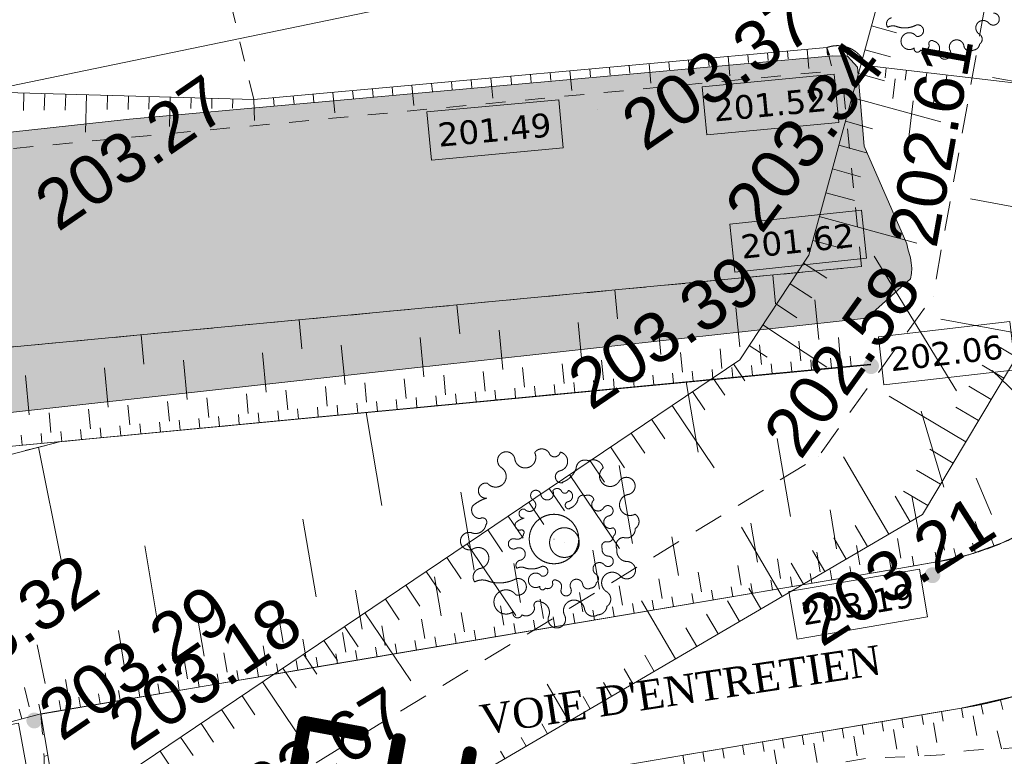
# Model space of a CAD drawing. Header units: millimetres. Extents: x -446952 to 537903, y -185749 to 168493.
# Tile 145 of 155: x 352530 to 372455, y 134632 to 149544. Entities that reach past the tile are written whole.
import ezdxf
from ezdxf.xclip import XClip

# ---------------------------------------------------------------- set-up
doc = ezdxf.new("R2010")
doc.units = ezdxf.units.MM
doc.header["$MEASUREMENT"] = 0
doc.header["$XCLIPFRAME"] = 0
for name, pattern in [('FOSSE', [1000, 600, -400]), ('Grille', [800, 400, -400]), ('Wipeout_Contour', [1000, 0, -1000])]:
    doc.linetypes.add(name, pattern=pattern)
for name, color, linetype in [('02 AF-17-0322 ZAE POMME- CHANTIER-2018-09-26_2_0000-VALORIS-NOUE DERIV BASSIN', 7, 'Continuous'), ('02 AF-17-0322 ZAE POMME- CHANTIER-2018-09-26_2_0000-VALORIS-NOUE DERIV BASSIN EAU MAX RETENTION', 7, 'Continuous'), ('02 AF-17-0322 ZAE POMME- CHANTIER-2018-09-26_2_0000-VALORIS-NOUE DERIV BASSIN TEXTE ET COTES', 7, 'Continuous'), ('02 AF-17-0322 ZAE POMME- CHANTIER-2018-09-26_2_2D - Dessins placés - Géomètre.2D', 7, 'Continuous'), ('02 AF-17-0322 ZAE POMME- CHANTIER-2018-09-26_2_X-PTS TOPO-TEXTE TOPOALT', 7, 'Continuous'), ('02 AF-17-0322 ZAE POMME- CHANTIER-2018-09-26_2_X-PTS TOPO-TOPOPOINT', 7, 'Continuous'), ('02 AF-17-0322 ZAE POMME- CHANTIER-2018-09-26_2_Y-FDP TOPO-TOP_AXE_FOSSE', 7, 'Continuous'), ('02 AF-17-0322 ZAE POMME- CHANTIER-2018-09-26_2_Y-FDP TOPO-TOP_BARBULE', 7, 'Continuous'), ('02 AF-17-0322 ZAE POMME- CHANTIER-2018-09-26_2_Y-FDP TOPO-TOP_TALUS', 7, 'Continuous'), ('02 AF-17-0322 ZAE POMME- CHANTIER-2018-09-26_2_Y-FDP TOPO-TOP_VEGETATION_symb', 7, 'Continuous'), ('02 AF-17-0322 ZAE POMME- CHANTIER-2018-09-26_2_Y-RESEAU EXISTANT FDP-TOP_VANNE_SYMB', 7, 'Continuous'), ('2D - Dessins placés - Géomètre.2D', 7, 'Continuous')]:
    doc.layers.add(name, color=color, linetype=linetype)
doc.styles.add('STYLE_GENERE_1', font='txt')
doc.styles.add('STYLE_GENERE_3', font='verdana.ttf')
doc.styles.add('STYLE_GENERE_4', font='txt')
doc.styles.add('STYLE_GENERE_8', font='isocp.shx')

# ---------------------------------------------------------------- blocks, each defined once
blk = doc.blocks.new('Dessin_1_2', base_point=(-56559339, -2771872408))
at = {"color": 254, "linetype": 'Wipeout_Contour', "lineweight": 0, "ltscale": 2094265.569888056}
blk.add_wipeout([(-446952, -185749), (537903, -185749), (537903, 168493), (-446952, 168064)], dxfattribs=at).dxf.layer = '02 AF-17-0322 ZAE POMME- CHANTIER-2018-09-26_2_2D - Dessins placés - Géomètre.2D'
at = {"layer": '02 AF-17-0322 ZAE POMME- CHANTIER-2018-09-26_2_0000-VALORIS-NOUE DERIV BASSIN EAU MAX RETENTION', "linetype": 'Continuous', "lineweight": 15}
blk.add_hatch(color=255, dxfattribs=at).paths.add_polyline_path([(290845, 127847), (290918, 127862), (290922, 127863), (290924, 127863), (290933, 127865), (290939, 127866), (291584, 127993), (291603, 127997), (292267, 128120), (293602, 128336), (294269, 128444), (295129, 128528), (295991, 128599), (296855, 128655), (297527, 128686), (297528, 128686), (297769, 128697), (298164, 128951), (298202, 128972), (298802, 129210), (298910, 129271), (299627, 129675), (299804, 129776), (300451, 130141), (300697, 130280), (301274, 130606), (301588, 130784), (302097, 131071), (302478, 131287), (302919, 131536), (303366, 131789), (303740, 132000), (304331, 132343), (304677, 132542), (305353, 132934), (305612, 133083), (306373, 133525), (306546, 133625), (307389, 134114), (307479, 134166), (308115, 134538), (308136, 134550), (308496, 134761), (322547, 137294), (322653, 137313), (323512, 137467), (329352, 138516), (335336, 139589), (336058, 139719), (336198, 139744), (336690, 139833), (336806, 139854), (337177, 139924), (337310, 139939), (337723, 139987), (337898, 140006), (338466, 140068), (339274, 140157), (348927, 141219), (349871, 141323), (352020, 141560), (352094, 141568), (359847, 142422), (369666, 143503), (370556, 144299), (370574, 144405), (370580, 144512), (370573, 144619), (370554, 144724), (370504, 144907), (370481, 145008), (369621, 146982), (369485, 148583), (369282, 148802), (368984, 148813), (365476, 148494), (361649, 148153), (354752, 147528), (349932, 147001), (349320, 146941), (349320, 146948), (348641, 146886), (348636, 146886), (348393, 146865), (347673, 146799), (347426, 146778), (346710, 146712), (346459, 146691), (345746, 146625), (345492, 146604), (344783, 146539), (344525, 146517), (343819, 146452), (343558, 146430), (342856, 146365), (342591, 146343), (341892, 146279), (341623, 146256), (340929, 146192), (340656, 146169), (339965, 146106), (339689, 146082), (339002, 146020), (338722, 145996), (338149, 145943), (337912, 145923), (337362, 145873), (337128, 145853), (336639, 145808), (336421, 145790), (335986, 145720), (335788, 145689), (335312, 145613), (335099, 145580), (334597, 145499), (334374, 145465), (333882, 145386), (333659, 145351), (333169, 145273), (332944, 145238), (332456, 145160), (332229, 145124), (331574, 145019), (331264, 144972), (330613, 144867), (330300, 144819), (329652, 144715), (329335, 144666), (328692, 144563), (328371, 144513), (327723, 144409), (327394, 144358), (326751, 144255), (326417, 144204), (325778, 144101), (325441, 144049), (324806, 143947), (324464, 143895), (323833, 143794), (323487, 143740), (322861, 143640), (322510, 143586), (321891, 143486), (321537, 143432), (320934, 143335), (320585, 143277), (319983, 143180), (319632, 143122), (319032, 143025), (318680, 142967), (318081, 142870), (317728, 142811), (317179, 142723), (316854, 142669), (316306, 142581), (315980, 142527), (315434, 142439), (315106, 142384), (314561, 142297), (314232, 142242), (313688, 142154), (313358, 142100), (312815, 142012), (312484, 141957), (311986, 141877), (311681, 141826), (311183, 141746), (310877, 141695), (310380, 141615), (310073, 141565), (309577, 141485), (309270, 141434), (308774, 141354), (308466, 141303), (308034, 141233), (307764, 141188), (307333, 141119), (307063, 141074), (306632, 141004), (306361, 140960), (305758, 140862), (305377, 140799), (304774, 140702), (304392, 140638), (303791, 140542), (303407, 140478), (302807, 140381), (302422, 140317), (301896, 140239), (301556, 140190), (301033, 140112), (300690, 140063), (300171, 139986), (299824, 139936), (299308, 139860), (298958, 139810), (298446, 139733), (298091, 139683), (297583, 139607), (297225, 139556), (296839, 139498), (296563, 139459), (296179, 139402), (295900, 139362), (295519, 139305), (295238, 139265), (294750, 139192), (294384, 139140), (293899, 139068), (293530, 139016), (293050, 138944), (292677, 138891), (292303, 138835), (292008, 138793), (291636, 138738), (291339, 138696), (290970, 138641), (290670, 138598), (290303, 138543), (290002, 138500), (289637, 138446), (289333, 138403), (289048, 138360), (289123, 137817), (289874, 134135), (289923, 133892), (290633, 129233), (290810, 128074)])
blk.add_hatch(color=255, dxfattribs=at).paths.add_polyline_path([(290845, 127847), (290918, 127862), (290922, 127863), (290924, 127863), (290933, 127865), (290939, 127866), (291584, 127993), (291603, 127997), (292267, 128120), (293602, 128336), (294269, 128444), (295129, 128528), (295991, 128599), (296855, 128655), (297527, 128686), (297528, 128686), (297769, 128697), (298164, 128951), (298202, 128972), (298802, 129210), (298910, 129271), (299627, 129675), (299804, 129776), (300451, 130141), (300697, 130280), (301274, 130606), (301588, 130784), (302097, 131071), (302478, 131287), (302919, 131536), (303366, 131789), (303740, 132000), (304331, 132343), (304677, 132542), (305353, 132934), (305612, 133083), (306373, 133525), (306546, 133625), (307389, 134114), (307479, 134166), (308115, 134538), (308136, 134550), (308496, 134761), (322547, 137294), (322653, 137313), (323512, 137467), (329352, 138516), (335336, 139589), (336058, 139719), (336198, 139744), (336690, 139833), (336806, 139854), (337177, 139924), (337310, 139939), (337723, 139987), (337898, 140006), (338466, 140068), (339274, 140157), (348927, 141219), (349871, 141323), (352020, 141560), (352094, 141568), (359847, 142422), (369666, 143503), (370556, 144299), (370574, 144405), (370580, 144512), (370573, 144619), (370554, 144724), (370504, 144907), (370481, 145008), (369621, 146982), (369485, 148583), (369282, 148802), (368984, 148813), (365476, 148494), (361649, 148153), (354752, 147528), (349932, 147001), (349320, 146941), (349320, 146948), (348641, 146886), (348636, 146886), (348393, 146865), (347673, 146799), (347426, 146778), (346710, 146712), (346459, 146691), (345746, 146625), (345492, 146604), (344783, 146539), (344525, 146517), (343819, 146452), (343558, 146430), (342856, 146365), (342591, 146343), (341892, 146279), (341623, 146256), (340929, 146192), (340656, 146169), (339965, 146106), (339689, 146082), (339002, 146020), (338722, 145996), (338149, 145943), (337912, 145923), (337362, 145873), (337128, 145853), (336639, 145808), (336421, 145790), (335986, 145720), (335788, 145689), (335312, 145613), (335099, 145580), (334597, 145499), (334374, 145465), (333882, 145386), (333659, 145351), (333169, 145273), (332944, 145238), (332456, 145160), (332229, 145124), (331574, 145019), (331264, 144972), (330613, 144867), (330300, 144819), (329652, 144715), (329335, 144666), (328692, 144563), (328371, 144513), (327723, 144409), (327394, 144358), (326751, 144255), (326417, 144204), (325778, 144101), (325441, 144049), (324806, 143947), (324464, 143895), (323833, 143794), (323487, 143740), (322861, 143640), (322510, 143586), (321891, 143486), (321537, 143432), (320934, 143335), (320585, 143277), (319983, 143180), (319632, 143122), (319032, 143025), (318680, 142967), (318081, 142870), (317728, 142811), (317179, 142723), (316854, 142669), (316306, 142581), (315980, 142527), (315434, 142439), (315106, 142384), (314561, 142297), (314232, 142242), (313688, 142154), (313358, 142100), (312815, 142012), (312484, 141957), (311986, 141877), (311681, 141826), (311183, 141746), (310877, 141695), (310380, 141615), (310073, 141565), (309577, 141485), (309270, 141434), (308774, 141354), (308466, 141303), (308034, 141233), (307764, 141188), (307333, 141119), (307063, 141074), (306632, 141004), (306361, 140960), (305758, 140862), (305377, 140799), (304774, 140702), (304392, 140638), (303791, 140542), (303407, 140478), (302807, 140381), (302422, 140317), (301896, 140239), (301556, 140190), (301033, 140112), (300690, 140063), (300171, 139986), (299824, 139936), (299308, 139860), (298958, 139810), (298446, 139733), (298091, 139683), (297583, 139607), (297225, 139556), (296839, 139498), (296563, 139459), (296179, 139402), (295900, 139362), (295519, 139305), (295238, 139265), (294750, 139192), (294384, 139140), (293899, 139068), (293530, 139016), (293050, 138944), (292677, 138891), (292303, 138835), (292008, 138793), (291636, 138738), (291339, 138696), (290970, 138641), (290670, 138598), (290303, 138543), (290002, 138500), (289637, 138446), (289333, 138403), (289048, 138360), (289123, 137817), (289874, 134135), (289923, 133892), (290633, 129233), (290810, 128074)])
at = {"layer": '02 AF-17-0322 ZAE POMME- CHANTIER-2018-09-26_2_0000-VALORIS-NOUE DERIV BASSIN TEXTE ET COTES', "linetype": 'Continuous', "lineweight": 15}
for points in [[(369244, 148487, 1), (368981, 148306, 1)], [(360706, 147622, 1), (360442, 147441, 1)], [(369916, 144802, 1), (369653, 144620, 1)], [(369890, 142622, 1), (369626, 142440, 1)], [(371133, 138390, 1), (370869, 138208, 1)], [(352957, 135448, 1), (352694, 135267, 1)]]:
    blk.add_hatch(color=7, dxfattribs=at).paths.add_polyline_path(points)
at = {"layer": '02 AF-17-0322 ZAE POMME- CHANTIER-2018-09-26_2_0000-VALORIS-NOUE DERIV BASSIN', "color": 7, "linetype": 'Continuous', "lineweight": 15}
for p, q in [((367664, 148870), (367678, 148715)), ((368064, 148906), (368078, 148752)), ((368464, 148942), (368499, 148558)), ((368864, 148979), (368918, 148834)), ((368864, 148979), (368910, 148833)), ((368864, 148979), (368958, 148611)), ((368864, 148979), (368894, 148831)), ((368864, 148979), (368886, 148829)), ((368864, 148979), (368878, 148828)), ((369336, 148962), (369274, 148828)), ((365265, 148652), (365301, 148258)), ((365665, 148688), (365679, 148531)), ((366065, 148725), (366079, 148568)), ((366465, 148761), (366479, 148605)), ((366865, 148797), (366900, 148408)), ((367264, 148834), (367278, 148678)), ((363266, 148470), (363280, 148311)), ((363665, 148507), (363702, 148108)), ((364065, 148543), (364080, 148384)), ((364465, 148579), (364480, 148421)), ((364865, 148616), (364879, 148458)), ((369656, 148616), (369633, 148417)), ((369656, 148616), (369656, 148616)), ((370065, 148567), (370042, 148369)), ((370475, 148519), (370451, 148321)), ((370884, 148471), (370861, 148273)), ((360866, 148253), (360881, 148090)), ((361266, 148289), (361281, 148127)), ((361666, 148325), (361681, 148163)), ((362066, 148362), (362103, 147958)), ((362466, 148398), (362480, 148237)), ((362866, 148434), (362880, 148274)), ((370247, 148345), (370200, 147948)), ((371066, 148249), (371019, 147851)), ((371294, 148423), (371270, 148225)), ((371703, 148375), (371703, 148375)), ((372112, 148327), (372112, 148327)), ((352615, 148060), (352604, 147706)), ((353038, 148047), (353028, 147711)), ((358867, 148071), (358904, 147658)), ((359267, 148107), (359282, 147943)), ((359667, 148144), (359682, 147979)), ((360067, 148180), (360081, 148016)), ((360466, 148216), (360504, 147808)), ((353461, 148035), (353451, 147715)), ((353884, 148023), (353862, 147265)), ((354307, 148011), (354298, 147725)), ((354730, 147999), (354722, 147729)), ((355153, 147987), (355145, 147734)), ((355575, 147975), (355559, 147384)), ((355998, 147962), (355992, 147743)), ((356421, 147950), (356416, 147748)), ((356844, 147938), (356839, 147752)), ((357267, 147926), (357280, 147505)), ((357667, 147962), (357682, 147795)), ((358067, 147999), (358082, 147832)), ((358467, 148035), (358482, 147869)), ((370610, 147899), (370516, 147105)), ((371488, 142029), (369818, 144758)), ((367824, 143793), (367769, 144374)), ((364629, 143488), (364573, 144072)), ((368699, 143073), (368623, 143870)), ((361434, 143183), (361378, 143770)), ((367101, 142921), (367025, 143717)), ((358239, 142878), (358183, 143467)), ((365504, 142768), (365428, 143565)), ((363906, 142616), (363830, 143412)), ((355044, 142573), (354988, 143165)), ((360711, 142311), (360635, 143107)), ((362309, 142463), (362233, 143260)), ((369136, 142713), (369098, 143111)), ((359114, 142158), (359038, 142955)), ((366740, 142484), (366702, 142883)), ((367539, 142561), (367501, 142959)), ((368338, 142637), (368300, 143035)), ((357517, 142006), (357440, 142802)), ((365143, 142332), (365105, 142730)), ((365941, 142408), (365903, 142806)), ((368956, 142495), (368937, 142694)), ((369355, 142533), (369336, 142732)), ((354322, 141701), (354245, 142497)), ((355919, 141853), (355843, 142649)), ((362746, 142103), (362708, 142501)), ((363545, 142179), (363507, 142578)), ((364344, 142256), (364306, 142654)), ((366559, 142266), (366540, 142465)), ((366959, 142304), (366940, 142504)), ((367358, 142343), (367339, 142542)), ((367757, 142381), (367738, 142580)), ((368157, 142419), (368138, 142618)), ((368556, 142457), (368537, 142656)), ((369754, 142571), (369754, 142571)), ((352724, 141548), (352648, 142344)), ((360350, 141874), (360312, 142273)), ((361149, 141951), (361111, 142349)), ((361948, 142027), (361910, 142425)), ((364563, 142076), (364544, 142275)), ((364962, 142114), (364943, 142313)), ((365361, 142152), (365342, 142351)), ((365761, 142190), (365742, 142389)), ((366160, 142228), (366141, 142427)), ((373360, 141332), (372207, 142441)), ((358753, 141722), (358715, 142120)), ((359551, 141798), (359513, 142196)), ((362566, 141885), (362547, 142084)), ((362965, 141923), (362946, 142122)), ((363364, 141961), (363345, 142160)), ((363764, 141999), (363745, 142198)), ((364163, 142038), (364144, 142237)), ((366261, 140792), (366020, 142214)), ((356356, 141493), (356318, 141891)), ((357155, 141569), (357117, 141968)), ((357954, 141646), (357916, 142044)), ((360569, 141694), (360550, 141893)), ((360968, 141732), (360949, 141932)), ((361368, 141771), (361349, 141970)), ((361767, 141809), (361748, 142008)), ((362166, 141847), (362147, 142046)), ((354759, 141341), (354721, 141739)), ((355558, 141417), (355520, 141815)), ((358572, 141504), (358553, 141703)), ((358971, 141542), (358952, 141741)), ((359371, 141580), (359352, 141779)), ((359770, 141618), (359751, 141817)), ((360169, 141656), (360150, 141855)), ((353161, 141188), (353123, 141586)), ((353960, 141264), (353922, 141662)), ((356176, 141275), (356157, 141474)), ((356575, 141313), (356556, 141512)), ((356974, 141351), (356955, 141550)), ((357374, 141389), (357355, 141588)), ((357773, 141427), (357754, 141627)), ((358173, 141466), (358154, 141665)), ((359860, 139707), (359540, 141593)), ((371232, 140084), (370769, 141616)), ((354179, 141084), (354160, 141283)), ((354578, 141122), (354559, 141321)), ((354978, 141160), (354959, 141360)), ((355377, 141199), (355358, 141398)), ((355776, 141237), (355757, 141436)), ((352581, 140932), (352562, 141131)), ((352981, 140970), (352962, 141169)), ((353380, 141008), (353361, 141207)), ((353780, 141046), (353760, 141245)), ((353377, 138569), (352907, 140889)), ((368128, 139485), (367861, 141063)), ((364928, 138943), (364660, 140520)), ((372195, 139528), (371882, 140264)), ((361727, 138400), (361460, 139978)), ((370730, 139118), (370583, 139904)), ((369062, 138832), (368928, 139621)), ((358527, 137858), (358259, 139436)), ((367462, 138561), (367328, 139350)), ((371994, 139009), (371862, 139387)), ((365861, 138290), (365728, 139078)), ((371246, 138803), (371166, 139195)), ((355326, 137316), (355059, 138893)), ((369529, 138506), (369462, 138900)), ((370361, 138646), (370294, 139041)), ((371870, 138754), (371811, 138945)), ((372250, 138886), (372178, 139073)), ((364261, 138019), (364128, 138807)), ((368729, 138370), (368662, 138764)), ((370626, 138489), (370592, 138686)), ((371089, 138567), (371055, 138764)), ((371483, 138647), (371436, 138842)), ((362661, 137747), (362527, 138536)), ((367128, 138099), (367062, 138493)), ((367929, 138234), (367862, 138629)), ((369762, 138342), (369729, 138539)), ((370162, 138410), (370129, 138607)), ((366328, 137963), (366262, 138358)), ((368562, 138139), (368529, 138336)), ((368962, 138207), (368929, 138404)), ((369362, 138274), (369329, 138472)), ((370162, 138410), (370162, 138410)), ((361061, 137476), (360927, 138265)), ((364728, 137692), (364661, 138086)), ((365528, 137828), (365461, 138222)), ((367362, 137935), (367328, 138133)), ((367762, 138003), (367729, 138200)), ((368162, 138071), (368129, 138268)), ((359461, 137205), (359327, 137994)), ((363928, 137556), (363861, 137951)), ((366162, 137732), (366128, 137929)), ((366562, 137800), (366528, 137997)), ((366962, 137868), (366928, 138065)), ((357860, 136934), (357727, 137722)), ((363128, 137421), (363061, 137815)), ((364962, 137529), (364928, 137726)), ((365362, 137596), (365328, 137794)), ((365762, 137664), (365728, 137861)), ((361528, 137150), (361461, 137544)), ((362328, 137285), (362261, 137680)), ((363761, 137325), (363728, 137522)), ((364161, 137393), (364128, 137590)), ((364561, 137461), (364528, 137658)), ((356260, 136663), (356126, 137451)), ((360728, 137014), (360661, 137408)), ((362561, 137122), (362528, 137319)), ((362961, 137190), (362928, 137387)), ((363361, 137257), (363328, 137455)), ((354660, 136391), (354526, 137180)), ((359127, 136743), (359060, 137137)), ((359927, 136878), (359861, 137273)), ((361361, 136918), (361328, 137116)), ((361761, 136986), (361728, 137183)), ((362161, 137054), (362128, 137251)), ((353042, 136107), (352881, 136891)), ((358327, 136607), (358260, 137002)), ((360161, 136715), (360127, 136912)), ((360561, 136783), (360527, 136980)), ((360961, 136851), (360928, 137048)), ((356727, 136336), (356660, 136730)), ((357527, 136472), (357460, 136866)), ((358961, 136512), (358927, 136709)), ((359361, 136579), (359327, 136777)), ((359761, 136647), (359727, 136844)), ((355927, 136200), (355860, 136595)), ((357760, 136308), (357727, 136505)), ((358161, 136376), (358127, 136573)), ((358561, 136444), (358527, 136641)), ((354327, 135929), (354260, 136324)), ((355127, 136065), (355060, 136459)), ((356560, 136105), (356527, 136302)), ((356960, 136173), (356927, 136370)), ((357360, 136240), (357327, 136438)), ((353526, 135794), (353460, 136188)), ((355360, 135901), (355327, 136099)), ((355760, 135969), (355727, 136166)), ((356160, 136037), (356127, 136234)), ((352719, 135637), (352625, 136026)), ((354160, 135698), (354127, 135895)), ((354560, 135766), (354527, 135963)), ((354960, 135834), (354927, 136031)), ((352960, 135495), (352917, 135690)), ((353360, 135562), (353326, 135760)), ((353760, 135630), (353726, 135827)), ((372375, 135771), (372424, 135577)), ((352573, 135391), (352521, 135585)), ((352960, 135495), (352960, 135495)), ((371187, 135541), (371220, 135344)), ((371590, 135609), (371622, 135412)), ((371984, 135681), (372025, 135485)), ((369978, 135336), (370012, 135139)), ((370381, 135405), (370414, 135207)), ((370784, 135473), (370817, 135276)), ((371019, 135310), (371086, 134915)), ((371824, 135449), (371896, 135055)), ((368769, 135132), (368803, 134934)), ((369172, 135200), (369206, 135003)), ((369575, 135268), (369609, 135071)), ((370213, 135173), (370280, 134779)), ((372312, 135151), (372397, 134784)), ((353031, 135072), (352993, 135066)), ((367560, 134927), (367594, 134730)), ((367963, 134995), (367997, 134798)), ((368366, 135063), (368400, 134866)), ((368601, 134900), (368668, 134506)), ((369407, 135037), (369474, 134642)), ((366351, 134722), (366385, 134525)), ((366754, 134791), (366788, 134593)), ((367157, 134859), (367191, 134662)), ((367795, 134764), (367862, 134370)), ((370683, 134847), (370718, 134639)), ((353102, 134650), (353025, 134637)), ((365948, 134654), (365982, 134457))]:
    blk.add_line(p, q, dxfattribs=at)
at = {"layer": '02 AF-17-0322 ZAE POMME- CHANTIER-2018-09-26_2_0000-VALORIS-NOUE DERIV BASSIN', "color": 7, "linetype": 'Grille', "lineweight": 15, "flags": 128}
for points in [[(357267, 147926), (356274, 152071)], [(352960, 135489), (353027, 134611), (353027, 134581), (353026, 134437), (353017, 134383), (352600, 132393), (352636, 132210), (352500, 131590), (352375, 131017), (352482, 129443), (353891, 129970), (356932, 131999), (358869, 132892), (359236, 133065), (360820, 133690), (368984, 134474), (369645, 134586), (371200, 134662), (371735, 134753), (372434, 134786), (372469, 134791), (372628, 134806), (372855, 134849), (373956, 135198), (375011, 135672), (376008, 136266), (376933, 136973), (377774, 137784), (378518, 138690), (378642, 138882), (379080, 139720), (379474, 140821), (379714, 141955), (379794, 143026), (379808, 143097), (379868, 144223), (379783, 145341), (379606, 146207), (379265, 147760), (378875, 148687), (378221, 149526), (377954, 149537)], [(368732, 148483), (351882, 146889), (350043, 146715), (348205, 146541), (346366, 146367), (344528, 146193), (342689, 146019), (340851, 145846), (339012, 145672), (337174, 145498), (335942, 145345), (334434, 145098), (333363, 144923), (332291, 144747), (330363, 144432), (328435, 144116), (326674, 143828), (324904, 143538), (323135, 143249), (321369, 142959), (319584, 142666), (317800, 142372), (316014, 142078), (314228, 141784), (312559, 141510), (311187, 141284), (309864, 141066), (308541, 140849), (307198, 140628), (305630, 140370), (304063, 140112), (302496, 139854), (300764, 139590), (299032, 139326), (297301, 139062), (296308, 138911), (295315, 138760), (294036, 138565), (292757, 138370), (291754, 138217)], [(292691, 134313), (303122, 135903), (322257, 139052), (336979, 141461), (352205, 142902), (369568, 144545), (369161, 148524)]]:
    blk.add_lwpolyline(points, dxfattribs=at)
at = {"layer": '02 AF-17-0322 ZAE POMME- CHANTIER-2018-09-26_2_0000-VALORIS-NOUE DERIV BASSIN', "color": 7, "linetype": 'Continuous', "lineweight": 15, "flags": 128}
for points in [[(356958, 149159), (368610, 151573), (369276, 151671), (369949, 151695), (370620, 151645), (371281, 151519), (371656, 151404)], [(371590, 135609), (372599, 135835), (373573, 136180), (374502, 136635), (375372, 137192), (376173, 137846), (376893, 138588), (377524, 139407), (378057, 140293), (378485, 141234), (378802, 142218), (379004, 143232), (379088, 144262), (379054, 145295), (378915, 146232), (378628, 147613), (378388, 148507), (378020, 149447), (377976, 149531)], [(351769, 148084), (356958, 149159)], [(371089, 138567), (371760, 138721), (372410, 138951), (373028, 139253), (373608, 139625), (374142, 140061), (374622, 140555), (375042, 141101), (375397, 141691), (375682, 142318), (375893, 142974), (376028, 143649), (376084, 144336), (376062, 145024), (375960, 145705), (375708, 146919), (375534, 147569), (375387, 147943)], [(369568, 144545), (349765, 142671)], [(369754, 142571), (348987, 140589), (348020, 140497), (347054, 140406), (346087, 140314), (345120, 140223), (344154, 140131), (343187, 140040), (342220, 139948), (341253, 139857), (340287, 139765), (339320, 139674), (338510, 139597), (337770, 139527), (337235, 139478), (336757, 139398), (336128, 139295), (335403, 139177), (334689, 139060)], [(369756, 142554), (349954, 140680)], [(349053, 139887), (353335, 141000)], [(352960, 135489), (358661, 136461), (368369, 138106), (370554, 138476), (371089, 138567)], [(370162, 138410), (352960, 135495), (336716, 131155), (335646, 130970), (334577, 130785)], [(353457, 132537), (359161, 133503), (368870, 135148), (371055, 135519), (371590, 135609)]]:
    blk.add_lwpolyline(points, dxfattribs=at)
for points in [[(377954, 149537, -0.056394), (378628, 147613), (378915, 146232, -0.428035), (371590, 135609), (353456, 132539), (352960, 135495)], [(369656, 148616, 0.41609), (368864, 148979), (357267, 147926), (351769, 148084), (349930, 147910), (348092, 147736), (346253, 147562), (344415, 147388), (342576, 147214), (340738, 147040), (338899, 146866), (337061, 146692), (335748, 146529), (334240, 146282)], [(370162, 138410), (371089, 138567, 0.425192), (375960, 145705), (375708, 146919, 0.056159), (375387, 147943), (369656, 148616)]]:
    blk.add_lwpolyline(points, format="xyb", dxfattribs=at)
at = {"layer": '02 AF-17-0322 ZAE POMME- CHANTIER-2018-09-26_2_0000-VALORIS-NOUE DERIV BASSIN', "color": 7, "linetype": 'Grille', "lineweight": 15, "flags": 128}
blk.add_lwpolyline([(369744, 142570), (353326, 140998), (349053, 139887), (348101, 139640), (347149, 139393), (346198, 139145), (345246, 138898), (344294, 138651), (343342, 138403), (342390, 138156), (341438, 137908), (340486, 137661), (339534, 137414), (338734, 137234), (338018, 137082), (337553, 137014), (337132, 136958), (336529, 136842), (335810, 136690), (335093, 136589), (334376, 136488), (333659, 136388), (332703, 136184), (331746, 135981), (330790, 135778), (329834, 135575), (328899, 135161), (327965, 134747), (327031, 134334), (326096, 133920), (325162, 133507), (324228, 133093), (323306, 132681), (322360, 132488), (321414, 132294), (320468, 132101), (319522, 131907), (318649, 131759), (317776, 131611), (316903, 131463), (316030, 131314), (315157, 131166), (314284, 131018), (313485, 130862), (312685, 130707), (311885, 130551), (311086, 130396), (310286, 130240), (309588, 130105), (308890, 129969), (308192, 129833), (307185, 129707), (306178, 129581), (305171, 129455), (304164, 129329), (303284, 129219), (302404, 129109), (301524, 128998), (300644, 128888), (299765, 128777), (298885, 128667), (298202, 128707), (297527, 128692), (296852, 128676), (295985, 128635), (295121, 128580), (294259, 128513), (293590, 128416), (292921, 128318), (292252, 128221), (291586, 128107), (290921, 127985), (290256, 127864), (289482, 127726), (288708, 127589), (288542, 127554), (287638, 127386), (286735, 127218), (285831, 127050), (284927, 126882), (284024, 126714), (283120, 126547), (282923, 126510), (281956, 126330), (280988, 126151), (280021, 125971), (279053, 125791), (278085, 125612), (277118, 125432), (276150, 125252), (275183, 125073), (274332, 124915), (273481, 124757), (272630, 124598), (271779, 124440), (270928, 124282), (270077, 124124), (269959, 124077), (268986, 123898), (268012, 123719), (267039, 123540), (266065, 123361), (265092, 123182), (264118, 123002), (263145, 122823), (262171, 122644), (261198, 122465), (260224, 122286), (259250, 122107), (258277, 121928), (256385, 121606), (254133, 121253), (252494, 121030), (251615, 120931), (250736, 120869), (249856, 120807), (248878, 120772), (247899, 120741), (246921, 120709), (245935, 120677), (244949, 120645), (243964, 120614), (242978, 120582), (241992, 120550), (241006, 120518), (240020, 120486), (239035, 120454), (238049, 120423), (237459, 120411), (236665, 120384), (235870, 120357), (235102, 120545), (234334, 120733), (233566, 120922), (232587, 121161), (231609, 121400), (230631, 121639), (229653, 121878), (228768, 122095), (227884, 122311), (227000, 122527), (226141, 122748), (225286, 122852), (224437, 122821), (223588, 122790), (222739, 122758), (221891, 122727), (221043, 122698), (220196, 122669), (219349, 122640), (218747, 122629), (218029, 122607), (217310, 122585), (216592, 122563), (215639, 122486), (214686, 122409), (213733, 122332), (213024, 122275), (212316, 122217), (211607, 122160), (210611, 122079), (209614, 121999), (208617, 121918), (207620, 121838), (206623, 121757), (205728, 121685), (204832, 121613), (203937, 121541), (203041, 121469), (202146, 121397), (201250, 121325), (200412, 121256), (199457, 121179), (198501, 121102), (197546, 121025), (196590, 120948), (195635, 120871), (194844, 120807), (194645, 120791), (193854, 120728), (192994, 120658), (192134, 120589), (191273, 120520), (190413, 120450), (189553, 120381), (188629, 120091), (187706, 119739), (186779, 119386), (185882, 119045), (184982, 118703), (184079, 118359), (183172, 118014), (182349, 117709), (181527, 117403), (180704, 117098), (179881, 116792), (178973, 116679), (178063, 116604), (177154, 116528), (176244, 116453), (175335, 116378), (174426, 116303), (173516, 116228), (172584, 116151), (171651, 116074), (170719, 115997), (169787, 115920), (169209, 115871), (168255, 115795), (167302, 115718), (166348, 115641), (165394, 115564), (164440, 115487), (163486, 115410), (162532, 115334), (161578, 115257), (160624, 115180), (159670, 115103), (158716, 115026), (157763, 114949), (156809, 114872), (155855, 114796), (154901, 114719), (153947, 114642), (152978, 114567), (152790, 114542), (151821, 114468), (150852, 114393), (149883, 114318), (148914, 114243), (147945, 114169), (146977, 114094), (146008, 114019), (145039, 113944), (144070, 113869), (142951, 114036), (141832, 114264), (140718, 114490), (139610, 114714), (138507, 114937), (137410, 115158), (136386, 115372), (135368, 115584), (134356, 115794), (133351, 115800), (132413, 115724), (131475, 115648), (130537, 115572), (129599, 115496), (128661, 115419), (127723, 115343), (126785, 115267), (125846, 115191), (124908, 115115), (123970, 115038), (123032, 114962), (122094, 114886), (121156, 114810), (120218, 114734), (119280, 114657), (119245, 114647), (118252, 114567), (117259, 114488), (116267, 114408), (115274, 114328), (114281, 114248), (113333, 114172), (112385, 114096), (111436, 114020), (110488, 113944), (109540, 113868), (108592, 113792), (107643, 113716), (106708, 113641), (105772, 113565), (104837, 113490), (103901, 113415), (102965, 113340), (102030, 113265), (101094, 113190), (100895, 113174), (100129, 113112), (99363, 113051), (98597, 112989), (97831, 112928), (96974, 112673), (96123, 112359), (95271, 112045), (94419, 111731), (93604, 111431), (92835, 111150), (92020, 110850), (91205, 110550), (90390, 110249), (89583, 109952), (88776, 109655), (87969, 109357), (86980, 109239), (85988, 109160), (84996, 109080), (84004, 109000), (83012, 108921), (82019, 108841), (81027, 108761), (80035, 108682), (79043, 108602), (78051, 108523), (77059, 108443), (76269, 108379), (75478, 108315), (74631, 108248), (73834, 108184), (73037, 108120), (72241, 108057), (71378, 107982), (70517, 107889), (69659, 107762), (68800, 107635), (68084, 107499), (67370, 107348), (66655, 107197), (65989, 107043), (65323, 106875), (64658, 106707), (63949, 106494), (63241, 106268), (62533, 106042), (61587, 105699), (60641, 105355), (59695, 105011), (59043, 104802), (58438, 104614), (57837, 104426), (57239, 104239), (56646, 104052), (56044, 103872), (55197, 103583), (54258, 103253), (53318, 102923), (52379, 102593), (51440, 102263), (50507, 101917), (49574, 101571), (48641, 101225), (47708, 100879), (46775, 100532), (46022, 100199), (45268, 99865), (44515, 99531), (43848, 99247), (43182, 98966), (42515, 98686), (41842, 98429), (41167, 98181), (40493, 97932), (39691, 97659), (38887, 97401), (38083, 97142), (37436, 96963), (36789, 96789), (36141, 96615), (35192, 96376), (34242, 96141), (33292, 95905), (32316, 95687), (31340, 95470), (30364, 95252), (29388, 95034), (28412, 94816), (27514, 94671), (26617, 94527), (25720, 94382), (24860, 94245), (24058, 94122), (23257, 93998), (22454, 93874), (21681, 93751), (20907, 93627), (20730, 93599), (19956, 93475), (19182, 93351), (18260, 93205), (17285, 93048), (16310, 92891), (15335, 92735), (14361, 92578), (13386, 92421), (12412, 92265), (11438, 92108), (10465, 91951), (9491, 91795), (8518, 91638), (7545, 91482), (6570, 91324), (5595, 91166), (4620, 91008), (3645, 90850), (2671, 90692), (1697, 90534), (722, 90377), (-252, 90219), (-1226, 90061), (-2213, 89901), (-3201, 89741), (-4189, 89581), (-5177, 89421), (-6165, 89261), (-7153, 89101), (-8141, 88941), (-9129, 88781), (-10117, 88621), (-11105, 88461), (-12093, 88301), (-13081, 88141), (-14069, 87981), (-15057, 87821), (-16045, 87661), (-17033, 87501), (-18021, 87341), (-19009, 87181), (-19997, 87021), (-20985, 86861), (-21912, 86697), (-22839, 86532), (-23766, 86367), (-23725, 86409), (-24567, 86275), (-25409, 86140), (-26251, 86005), (-27199, 85815), (-28147, 85625), (-29096, 85435), (-30044, 85244), (-30992, 85054), (-31953, 84796), (-33541, 84448), (-36350, 84050), (-38977, 83804), (-40660, 83720), (-41587, 83638), (-42362, 83628), (-43136, 83624), (-43911, 83620), (-44686, 83616), (-45701, 83612), (-46717, 83609), (-47733, 83605), (-48748, 83602), (-49764, 83598), (-50780, 83595), (-51795, 83591), (-52619, 83586), (-53443, 83582), (-54268, 83577), (-55092, 83572), (-55293, 83572), (-56275, 83568), (-57256, 83564), (-58238, 83560), (-59103, 83979), (-59958, 84629), (-60813, 85278), (-61668, 85928), (-62519, 86153), (-63379, 86140), (-64239, 86126), (-65099, 86113), (-65829, 86095), (-66559, 86078), (-67289, 86060), (-68186, 86031), (-69083, 86002), (-69980, 85974), (-70877, 85945), (-71774, 85916), (-72503, 86038), (-73232, 86159), (-73749, 86283), (-74691, 86292), (-75634, 86299), (-76576, 86283), (-77266, 86262), (-77957, 86228), (-78648, 86178), (-79541, 86146), (-80434, 86115), (-81327, 86084), (-82220, 86053), (-83114, 86021), (-84007, 85990), (-84900, 85959), (-85945, 85907), (-86991, 85855), (-88037, 85802), (-89085, 85744), (-90163, 85207), (-91247, 84667), (-92366, 84078), (-93495, 83486), (-94635, 82890), (-95786, 82291), (-96948, 81688), (-97732, 81292), (-98516, 80895), (-99300, 80498), (-100232, 80655), (-101164, 80811), (-102096, 80968), (-103028, 81125), (-103960, 81281), (-104891, 81438), (-105830, 81526), (-106776, 81545), (-107710, 81559), (-108643, 81573), (-109577, 81587), (-110510, 81601), (-111443, 81615), (-112377, 81629), (-113108, 81645), (-113837, 81661), (-114566, 81676), (-115294, 81691), (-116019, 81707), (-116744, 81723), (-117468, 81738), (-118192, 81754), (-119150, 81772), (-120110, 81790), (-121071, 81808), (-122031, 81826), (-122991, 81845), (-123951, 81863), (-124912, 81881), (-125866, 81898), (-126821, 81916), (-127775, 81933), (-128730, 81950), (-129684, 81967), (-130639, 81984), (-131593, 82002), (-132548, 82019), (-133502, 82036), (-134457, 82053), (-135411, 82070), (-136366, 82088), (-137320, 82105), (-138275, 82122), (-139230, 82139), (-140184, 82157), (-141214, 82174), (-142244, 82191), (-143275, 82209), (-144305, 82226), (-145335, 82244), (-146286, 82260), (-147237, 82277), (-148187, 82294), (-149138, 82310), (-150089, 82327), (-151040, 82344), (-151990, 82360), (-152941, 82377), (-153892, 82394), (-154843, 82410), (-155793, 82427), (-156744, 82443), (-157695, 82460), (-158645, 82477), (-159596, 82493), (-160547, 82510), (-161498, 82527, -0.311801), (-167334, 86272), (-171134, 95525), (-172095, 96951)], format="xyb", dxfattribs=at)
at = {"layer": '02 AF-17-0322 ZAE POMME- CHANTIER-2018-09-26_2_0000-VALORIS-NOUE DERIV BASSIN EAU MAX RETENTION', "color": 255, "linetype": 'Continuous', "lineweight": 15, "flags": 128}
blk.add_lwpolyline([(352094, 141568), (359847, 142422), (369666, 143503), (370556, 144299), (370574, 144405), (370580, 144512), (370573, 144619), (370554, 144724), (370504, 144907), (370481, 145008), (369621, 146982), (369485, 148583), (369282, 148802), (368984, 148813), (365476, 148494), (361649, 148153), (354752, 147528), (349932, 147001)], dxfattribs=at)
blk.add_lwpolyline([(352094, 141568), (359847, 142422), (369666, 143503), (370556, 144299), (370574, 144405), (370580, 144512), (370573, 144619), (370554, 144724), (370504, 144907), (370481, 145008), (369621, 146982), (369485, 148583), (369282, 148802), (368984, 148813), (365476, 148494), (361649, 148153), (354752, 147528), (349932, 147001)], dxfattribs=at)
at = {"layer": '02 AF-17-0322 ZAE POMME- CHANTIER-2018-09-26_2_0000-VALORIS-NOUE DERIV BASSIN TEXTE ET COTES', "color": 7, "linetype": 'Continuous', "lineweight": 15, "flags": 128}
for points in [[(366435, 147211), (366343, 148186), (369010, 148441), (369103, 147465)], [(360861, 146701), (360770, 147677), (363439, 147924), (363529, 146948)], [(367001, 144433), (366897, 145407), (369562, 145690), (369665, 144716)], [(370019, 142152), (369906, 143126), (372568, 143433), (372681, 142459)], [(368262, 137001), (368096, 137967), (370737, 138420), (370903, 137455)], [(350048, 133854), (349870, 134817), (352504, 135306), (352683, 134343)]]:
    blk.add_lwpolyline(points, close=True, dxfattribs=at)
at = {"layer": '02 AF-17-0322 ZAE POMME- CHANTIER-2018-09-26_2_X-PTS TOPO-TOPOPOINT', "color": 14, "linetype": 'Continuous', "lineweight": 15, "true_color": 0xa80f02}
for p, q in [((364231, 147722), (364231, 147722)), ((368497, 144774), (368497, 144774)), ((371012, 143945), (371012, 143945)), ((367103, 142661), (367103, 142661)), ((368692, 140699), (368692, 140699)), ((370799, 139528), (370799, 139528)), ((363342, 139031), (363343, 139031)), ((363553, 138959), (363554, 138959))]:
    blk.add_line(p, q, dxfattribs=at)
at = {"layer": '02 AF-17-0322 ZAE POMME- CHANTIER-2018-09-26_2_Y-FDP TOPO-TOP_AXE_FOSSE', "color": 14, "linetype": 'FOSSE', "lineweight": 15, "true_color": 0xa80f02, "flags": 128}
blk.add_lwpolyline([(373294, 156694), (371012, 143945)], dxfattribs=at)
blk.add_lwpolyline([(145521, 30438), (162391, 35047), (180253, 40714), (193054, 44744), (201216, 49989), (218018, 62645), (228225, 68356), (241025, 73595), (259276, 77067), (275754, 82206), (292387, 86172, 0.058471), (303344, 90181), (319258, 100890), (329755, 107233), (335133, 110258), (343500, 120604), (356151, 133054), (368692, 140699), (371012, 143945)], format="xyb", dxfattribs=at)
at = {"layer": '02 AF-17-0322 ZAE POMME- CHANTIER-2018-09-26_2_Y-FDP TOPO-TOP_BARBULE', "color": 14, "linetype": 'Continuous', "lineweight": 15, "true_color": 0xa80f02}
for p, q in [((369765, 149416), (370275, 149277)), ((369633, 148934), (370153, 148792)), ((369502, 148452), (370032, 148307)), ((373800, 148084), (372214, 148374)), ((369370, 147969), (371172, 147477)), ((369238, 147487), (369789, 147337)), ((369106, 147005), (369668, 146851)), ((368975, 146522), (369546, 146366)), ((368843, 146040), (369425, 145881)), ((373350, 145625), (371772, 145914)), ((368711, 145558), (370686, 145018)), ((368579, 145075), (369182, 144911)), ((368394, 144617), (368860, 144310)), ((368118, 144200), (368558, 143910)), ((367843, 143783), (368257, 143510)), ((372899, 143166), (371170, 143482)), ((367568, 143365), (368860, 142513)), ((367293, 142948), (367654, 142710)), ((372701, 142715), (372269, 142972)), ((366974, 142574), (367202, 142236)), ((372445, 142285), (372004, 142548)), ((366559, 142294), (366797, 141943)), ((372189, 141856), (371740, 142124)), ((366145, 142014), (366392, 141649)), ((371676, 140997), (370122, 141925)), ((365731, 141734), (366583, 140471)), ((371932, 141427), (371475, 141700)), ((365316, 141454), (365582, 141062)), ((364902, 141174), (365177, 140768)), ((364488, 140895), (364771, 140474)), ((370118, 139130), (369201, 140698)), ((371420, 140568), (370945, 140851)), ((364073, 140615), (364366, 140181)), ((363659, 140335), (364667, 138842)), ((371164, 140139), (370680, 140427)), ((363245, 140055), (363552, 139600)), ((370550, 139382), (370247, 139899)), ((370907, 139709), (370416, 140003)), ((362830, 139775), (363134, 139325)), ((362416, 139495), (362717, 139050)), ((369687, 138877), (369435, 139307)), ((362001, 139216), (362299, 138774)), ((367960, 137867), (367137, 139274)), ((361587, 138936), (362570, 137481)), ((369255, 138625), (369005, 139052)), ((368823, 138372), (368574, 138798)), ((361173, 138656), (361464, 138224)), ((368392, 138120), (368144, 138544)), ((360758, 138376), (361047, 137949)), ((360344, 138096), (360630, 137674)), ((367529, 137615), (367283, 138035)), ((359930, 137816), (360212, 137398)), ((365802, 136605), (365115, 137779)), ((367097, 137362), (366852, 137781)), ((359515, 137537), (360446, 136159)), ((366666, 137110), (366430, 137513)), ((359101, 137257), (359377, 136848)), ((366234, 136857), (366013, 137235)), ((358687, 136977), (358960, 136573)), ((358272, 136697), (358542, 136298)), ((365371, 136352), (365180, 136679)), ((357858, 136417), (358125, 136022)), ((364939, 136100), (364763, 136402)), ((357444, 136137), (358322, 134837)), ((363645, 135343), (363204, 136095)), ((364508, 135847), (364346, 136124)), ((357029, 135858), (357290, 135472)), ((364076, 135595), (363929, 135846)), ((356615, 135578), (356872, 135197)), ((356200, 135298), (356455, 134922)), ((363213, 135090), (363096, 135291)), ((355786, 135018), (356037, 134646)), ((362781, 134838), (362679, 135013)), ((355372, 134738), (356198, 133515)), ((362350, 134585), (362262, 134735))]:
    blk.add_line(p, q, dxfattribs=at)
at = {"layer": '02 AF-17-0322 ZAE POMME- CHANTIER-2018-09-26_2_Y-FDP TOPO-TOP_TALUS', "color": 14, "linetype": 'Continuous', "lineweight": 15, "true_color": 0xa80f02, "flags": 128}
for points in [[(371346, 155204), (368497, 144774), (367103, 142661), (354715, 134295), (342324, 121869), (334357, 112141), (334014, 110691)], [(334606, 108722), (335857, 108795), (344438, 119444), (357233, 131592), (370799, 139528), (372868, 142994), (374748, 153266)]]:
    blk.add_lwpolyline(points, dxfattribs=at)
at = {"layer": '02 AF-17-0322 ZAE POMME- CHANTIER-2018-09-26_2_Y-FDP TOPO-TOP_VEGETATION_symb', "color": 14, "linetype": 'Continuous', "lineweight": 15, "true_color": 0xa80f02}
for centre, radius in [((363342, 139031), 500), ((363553, 138959), 300)]:
    blk.add_circle(centre, radius, dxfattribs=at)
for centre, radius, start, end in [((372232, 149556), 122, 334.5271, 88.2092), ((370194, 149461), 122, 100.845, 214.5271), ((370703, 149322), 117, 254.8995, 105.4725), ((372027, 149379), 149, 139.5271, 238.2092), ((372027, 149379), 149, 40.845, 139.5271), ((372232, 149556), 122, 220.845, 334.5271), ((370200, 149196), 223, 64.1181, 118.6182), ((370438, 149881), 504, 253.8932, 297.7486), ((370534, 149110), 170, 35.7158, 305.1897), ((371885, 149149), 122, 304.5271, 58.2092), ((370987, 149061), 60.9, 49.6048, 212.4736), ((370996, 148962), 149, 339.2034, 77.8855), ((371491, 148987), 149, 107.8855, 206.5676), ((371491, 148987), 149, 9.2034, 107.8855), ((371819, 149064), 136, 272.1486, 353.5436), ((370697, 148952), 66.6, 164.2629, 338.0851), ((370814, 149036), 122, 242.8855, 356.5676), ((371249, 148866), 122, 159.2034, 272.8855), ((371249, 148866), 122, 272.8855, 26.5676), ((371758, 149031), 122, 189.2034, 302.8855), ((362376, 140621), 176, 122.8855, 236.5676), ((362376, 140621), 176, 9.2034, 122.8855), ((362760, 140684), 214, 287.8855, 26.5676), ((363095, 140683), 173, 31.3311, 146.0264), ((363353, 140811), 117, 198.9443, 350.2391), ((363424, 140602), 194, 280.8662, 76.6805), ((362161, 140296), 214, 317.8855, 56.5676), ((362760, 140684), 214, 189.2034, 287.8855), ((363966, 140454), 176, 64.5271, 178.2092), ((364134, 140425), 209, 12.6751, 116.2428), ((363493, 140291), 124, 105.1807, 281.8722), ((363358, 140612), 458, 288.5917, 340.5581), ((364477, 140309), 214, 130.845, 229.5271), ((364808, 140104), 176, 34.5271, 148.2092), ((361966, 140010), 154, 78.8358, 276.0121), ((362161, 140296), 214, 219.2034, 317.8855), ((364477, 140309), 214, 229.5271, 328.2092), ((364808, 140104), 176, 280.845, 34.5271), ((362974, 139913), 105, 122.8855, 236.5676), ((362974, 139913), 105, 9.2034, 122.8855), ((363204, 139950), 128, 189.2034, 287.8855), ((363204, 139950), 128, 287.8855, 26.5676), ((363405, 139950), 104, 31.3311, 146.0264), ((363560, 140027), 70.3, 198.9443, 350.2391), ((363602, 139901), 117, 280.8662, 76.6805), ((363928, 139813), 105, 64.5271, 178.2092), ((364028, 139796), 125, 12.6751, 116.2428), ((364882, 139722), 214, 100.845, 199.5271), ((361851, 139620), 176, 154.5271, 268.2092), ((362162, 139194), 688, 105.2234, 133.085), ((362845, 139718), 128, 317.8855, 56.5676), ((363644, 139715), 74.5, 105.1807, 281.8722), ((363563, 139908), 275, 288.5917, 340.5581), ((364234, 139726), 128, 130.845, 229.5271), ((364433, 139603), 105, 34.5271, 148.2092), ((362727, 139546), 92.2, 78.8358, 276.0121), ((362845, 139718), 128, 219.2034, 317.8855), ((364234, 139726), 128, 229.5271, 328.2092), ((364477, 139373), 128, 100.845, 199.5271), ((364433, 139603), 105, 280.845, 34.5271), ((364882, 139722), 214, 199.5271, 298.2092), ((364890, 139387), 173, 302.9727, 57.668), ((361753, 139356), 214, 250.845, 349.5271), ((361895, 139372), 87.6, 321.2464, 124.1152), ((362659, 139313), 105, 154.5271, 268.2092), ((362845, 139056), 413, 105.2234, 133.085), ((364477, 139373), 128, 199.5271, 298.2092), ((361625, 138989), 176, 70.845, 184.5271), ((362600, 139154), 128, 250.845, 349.5271), ((362685, 139164), 52.5, 321.2464, 124.1152), ((364434, 139077), 105, 250.845, 4.5271), ((364482, 139173), 104, 302.9727, 57.668), ((364809, 139228), 176, 250.845, 4.5271), ((361625, 138989), 176, 184.5271, 298.2092), ((362523, 138933), 105, 70.845, 184.5271), ((362523, 138933), 105, 184.5271, 298.2092), ((364403, 138882), 95.9, 92.3583, 207.86), ((364758, 138903), 160, 92.3583, 207.86), ((361809, 138645), 214, 19.5271, 118.2092), ((361809, 138645), 214, 280.845, 19.5271), ((362633, 138727), 128, 19.5271, 118.2092), ((362633, 138727), 128, 280.845, 19.5271), ((364444, 138814), 128, 169.5271, 268.2092), ((364437, 138580), 105, 334.5271, 88.2092), ((364827, 138789), 214, 169.5271, 268.2092), ((362677, 138498), 105, 100.845, 214.5271), ((363117, 138378), 101, 254.8995, 105.4725), ((364260, 138427), 128, 139.5271, 238.2092), ((364260, 138427), 128, 40.845, 139.5271), ((364437, 138580), 105, 220.845, 334.5271), ((364815, 138400), 176, 334.5271, 88.2092), ((361882, 138263), 176, 100.845, 214.5271), ((362683, 138269), 193, 64.1181, 118.6182), ((362888, 138860), 435, 253.8932, 297.7486), ((362971, 138195), 147, 35.7158, 305.1897), ((364137, 138229), 105, 304.5271, 58.2092), ((364520, 138145), 214, 139.5271, 238.2092), ((364520, 138145), 214, 40.845, 139.5271), ((364815, 138400), 176, 220.845, 334.5271), ((361891, 137881), 321, 64.1181, 118.6182), ((362233, 138867), 725, 253.8932, 297.7486), ((362615, 138063), 168, 254.8995, 105.4725), ((363213, 138131), 105, 242.8855, 356.5676), ((363362, 138153), 52.5, 49.6048, 212.4736), ((363369, 138068), 128, 339.2034, 77.8855), ((363797, 138089), 128, 107.8855, 206.5676), ((363797, 138089), 128, 9.2034, 107.8855), ((364028, 138127), 105, 189.2034, 302.8855), ((364081, 138155), 117, 272.1486, 353.5436), ((362372, 137757), 245, 35.7158, 305.1897), ((363111, 138059), 57.5, 164.2629, 338.0851), ((363588, 137985), 105, 159.2034, 272.8855), ((363588, 137985), 105, 272.8855, 26.5676), ((364315, 137814), 176, 304.5271, 58.2092), ((363024, 137688), 87.6, 49.6048, 212.4736), ((363036, 137545), 214, 339.2034, 77.8855), ((363748, 137581), 214, 107.8855, 206.5676), ((363748, 137581), 214, 9.2034, 107.8855), ((362606, 137531), 95.8, 164.2629, 338.0851), ((362775, 137651), 176, 242.8855, 356.5676), ((363400, 137407), 176, 272.8855, 26.5676), ((364133, 137644), 176, 189.2034, 302.8855), ((364221, 137691), 195, 272.1486, 353.5436), ((363400, 137407), 176, 159.2034, 272.8855)]:
    blk.add_arc(centre, radius, start, end, dxfattribs=at)
at = {"layer": '02 AF-17-0322 ZAE POMME- CHANTIER-2018-09-26_2_0000-VALORIS-NOUE DERIV BASSIN TEXTE ET COTES', "color": 7, "linetype": 'Continuous', "lineweight": 15}
for s, insert, char_height, attachment_point, rotation, style in [('\\A1;{\\pql;\\fVerdana|b0|i0|c0|p38;201.52}', (366565, 147715), 480, 4, 5.4436, 'STYLE_GENERE_3'), ('\\A1;{\\pql;\\fVerdana|b0|i0|c0|p38;201.49}', (360992, 147205), 480, 4, 5.2783, 'STYLE_GENERE_3'), ('\\A1;{\\pql;\\fVerdana|b0|i0|c0|p38;201.62}', (367125, 144938), 480, 4, 6.0571, 'STYLE_GENERE_3'), ('\\A1;{\\pql;\\fVerdana|b0|i0|c0|p38;202.06}', (370138, 142659), 480, 4, 6.5817, 'STYLE_GENERE_3'), ('\\A1;{\\pql;\\fVerdana|b0|i0|c0|p38;203.19}', (368353, 137513), 480, 4, 9.7518, 'STYLE_GENERE_3'), ("\\A1;{\\pqc;\\fTimes New Roman|b0|i0|c0|p22;VOIE D'ENTRETIEN}", (365903, 135973), 600, 5, 8.5991, 'STYLE_GENERE_1'), ("\\A1;{\\pqc;\\fTimes New Roman|b0|i0|c0|p22;VOIE D'ENTRETIEN}", (365903, 135973), 600, 5, 8.5991, 'STYLE_GENERE_1')]:
    blk.add_mtext(s, dxfattribs=dict(at, insert=insert, char_height=char_height, attachment_point=attachment_point, rotation=rotation, style=style))
at = {"layer": '02 AF-17-0322 ZAE POMME- CHANTIER-2018-09-26_2_X-PTS TOPO-TEXTE TOPOALT', "color": 14, "linetype": 'Continuous', "lineweight": 15, "true_color": 0xa80f02, "char_height": 1000, "style": 'STYLE_GENERE_4'}
for s, insert, attachment_point, rotation in [('\\A1;{\\pql;\\fArial|b0|i0|c0|p38;203.37}', (364612, 147681), 1, 34.5271), ('\\A1;{\\pql;\\fArial|b0|i0|c0|p38;203.34}', (366737, 145773), 1, 53.6345), ('\\A1;{\\pql;\\fArial|b0|i0|c0|p38;202.61}', (370593, 144982), 4, 79.8524), ('\\A1;{\\pql;\\fArial|b0|i0|c0|p38;203.27}', (352738, 146058), 1, 34.5271), ('\\A1;{\\pql;\\fArial|b0|i0|c0|p38;203.39}', (363525, 142441), 1, 34.2567), ('\\A1;{\\pql;\\fArial|b0|i0|c0|p38;202.58}', (367932, 140895), 4, 54.4427), ('\\A1;{\\pql;\\fArial|b0|i0|c0|p38;203.21}', (368764, 136815), 7, 32.5094), ('\\A1;{\\pql;\\fArial|b0|i0|c0|p38;203.32}', (350135, 136362), 1, 34.5271), ('\\A1;{\\pql;\\fArial|b0|i0|c0|p38;203.29}', (352808, 135740), 1, 34.5271), ('\\A1;{\\pql;\\fArial|b0|i0|c0|p38;203.18}', (354794, 134698), 7, 34.0326), ('\\A1;{\\pql;\\fArial|b0|i0|c0|p38;202.67}', (356556, 133430), 4, 31.3656)]:
    blk.add_mtext(s, dxfattribs=dict(at, insert=insert, attachment_point=attachment_point, rotation=rotation))
at = {"layer": '02 AF-17-0322 ZAE POMME- CHANTIER-2018-09-26_2_Y-RESEAU EXISTANT FDP-TOP_VANNE_SYMB', "color": 124, "linetype": 'Continuous', "lineweight": 50, "insert": (357900, 135515), "char_height": 3000, "width": 9900, "attachment_point": 1, "rotation": 349.5271, "style": 'STYLE_GENERE_8'}
blk.add_mtext('\\A1;{\\pql;\\Fisocp.shx;EU \\Fisocp.shx;EXIST}', dxfattribs=at)

msp = doc.modelspace()

# ---------------------------------------------------------------- block references
at = {"layer": '2D - Dessins placés - Géomètre.2D', "color": 7, "linetype": 'Continuous', "lineweight": 40}
ref = msp.add_blockref('Dessin_1_2', (-56559339, -2771872408), dxfattribs=at)
XClip(ref).set_block_clipping_path([(-446952.2139278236, -185748.9586169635), (537903.0822630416, -185748.9586169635), (537903.0822630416, 168492.6257651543), (-446952.2139278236, 168063.6339895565)])

doc.saveas('drawing.dxf')
